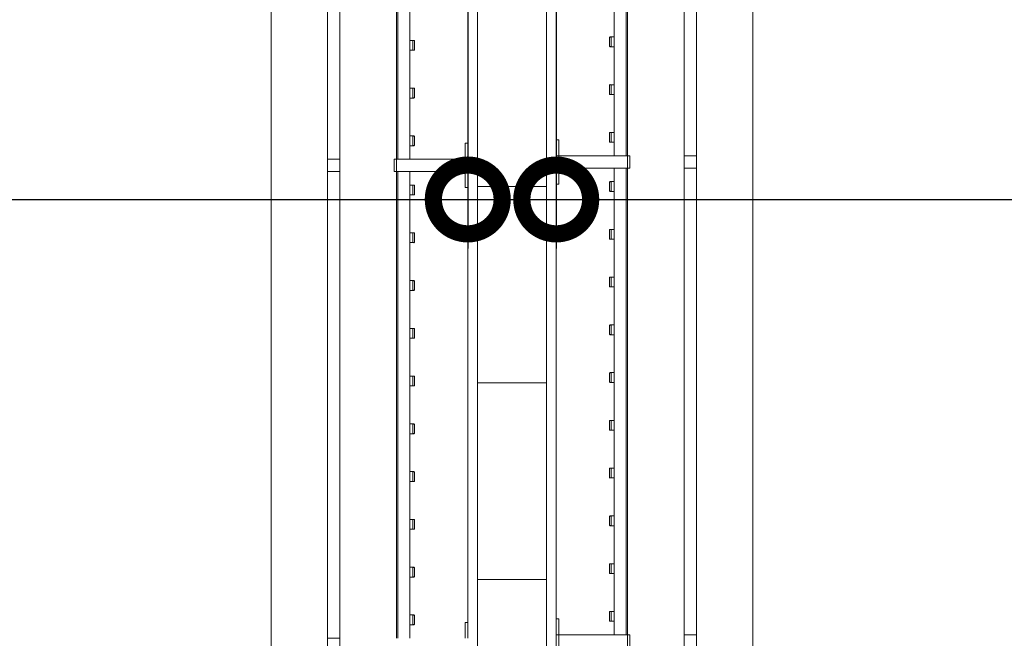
# Model space of a CAD drawing. Header units: millimetres. Extents: x 2016 to 102618, y -16590 to 68005.
# Tile 204 of 256: x 81498 to 83502, y 22130 to 23390. Entities that reach past the tile are written whole.
import ezdxf

# ---------------------------------------------------------------- set-up
doc = ezdxf.new("R2010")
doc.units = ezdxf.units.MM
for name, color, linetype, lineweight in [('A-ANNO-DIMS', 211, 'Continuous', 9), ('A-WALL', 113, 'Continuous', 13), ('A-WALL-FNSH', 113, 'Continuous', 25), ('A-WALL-PATT', 111, 'Continuous', 25), ('I-FURN', 30, 'Continuous', 13)]:
    doc.layers.add(name, color=color, linetype=linetype, lineweight=lineweight)
doc.styles.add('ISOCPEUR_2', font='isocpeur.ttf', dxfattribs={"height": 180})
doc.dimstyles.new('00_VCS_maatvoering_1_8', dxfattribs={"dimscale": 304.8, "dimtxt": 179.276612, "dimasz": 0.918635, "dimexe": 0.328084, "dimexo": 0.0625, "dimgap": 0.164042, "dimtad": 1, "dimdec": 0, "dimzin": 0, "dimdsep": 46, "dimtxsty": 'ISOCPEUR_2', "dimblk1": 'DOTSMALL', "dimblk2": 'DOTSMALL', "dimsah": 1, "dimcen": 0.09, "dimdle": 0.328084, "dimadec": 0, "dimazin": 0, "dimtfac": 1, "dimtdec": 4, "dimtix": 1, "dimtmove": 0, "dimatfit": 3, "dimfxl": 0.328084, "dimfxlon": 1, "dimtvp": 1, "dimtolj": 1, "dimtzin": 0, "dimarcsym": 2})

# ---------------------------------------------------------------- blocks, each defined once
blk = doc.blocks.new('79_VCS_FU_zitbank_kleedkamers - 79_VCS_FU_zitbank_kleedkamers-V7-00 Begane grond')
at = {"layer": 'I-FURN'}
for p, q in [((2155, 0), (2155, -5.1)), ((2155, -5.1), (2187.5, -5.1)), ((2187.5, -5), (2187.5, 0)), ((2212.5, 0), (2187.5, 0)), ((2187.5, -145), (2187.5, -5)), ((2212.5, -5), (2187.5, -5)), ((2212.5, 0), (2212.5, -5)), ((2212.5, -5), (2212.5, -145)), ((2212.5, -5.1), (2245, -5.1)), ((2245, -5.1), (2245, 0)), ((3130, 0), (3130, -5.1)), ((3130, -5.1), (3162.5, -5.1)), ((1237.5, -117.5), (2187.5, -117.5)), ((1945.6, -110.5), (1945.6, -109.5)), ((1945.6, -110.7), (1945.6, -116.5)), ((1964.6, -108.5), (1946.5, -108.5)), ((1946.6, -111.5), (1964.6, -111.5)), ((1965.6, -109.5), (1965.6, -110.5)), ((1965.6, -116.5), (1965.6, -110.8)), ((2042.8, -110.5), (2042.8, -109.5)), ((2042.8, -110.7), (2042.8, -116.5)), ((2061.8, -108.5), (2043.8, -108.5)), ((2043.8, -111.5), (2061.8, -111.5)), ((2062.8, -109.5), (2062.8, -110.5)), ((2062.8, -116.5), (2062.8, -110.8)), ((2140, -110.5), (2140, -109.5)), ((2140, -110.7), (2140, -116.5)), ((2159, -108.5), (2141, -108.5)), ((2141, -111.5), (2159, -111.5)), ((2160, -109.5), (2160, -110.5)), ((2160, -116.5), (2160, -110.8)), ((2212.5, -117.5), (3162.5, -117.5)), ((2240, -110.5), (2240, -109.5)), ((2240, -110.7), (2240, -116.5)), ((2259, -108.5), (2241, -108.5)), ((2241, -111.5), (2259, -111.5)), ((2260, -109.5), (2260, -110.5)), ((2260, -116.5), (2260, -110.8)), ((2337.2, -110.5), (2337.2, -109.5)), ((2337.2, -110.7), (2337.2, -116.5)), ((2356.3, -108.5), (2338.2, -108.5)), ((2338.2, -111.5), (2356.3, -111.5)), ((2357.2, -109.5), (2357.2, -110.5)), ((2357.2, -116.5), (2357.2, -110.8)), ((2434.4, -110.5), (2434.4, -109.5)), ((2434.4, -110.7), (2434.4, -116.5)), ((2453.5, -108.5), (2435.4, -108.5)), ((2435.4, -111.5), (2453.5, -111.5)), ((2454.4, -109.5), (2454.4, -110.5)), ((2454.4, -116.5), (2454.4, -110.8)), ((2531.7, -110.5), (2531.7, -109.5)), ((2531.7, -110.7), (2531.7, -116.5)), ((2550.7, -108.5), (2532.6, -108.5)), ((2532.7, -111.5), (2550.7, -111.5)), ((2551.7, -109.5), (2551.7, -110.5)), ((2551.7, -116.5), (2551.7, -110.8)), ((2628.9, -110.5), (2628.9, -109.5)), ((2628.9, -110.7), (2628.9, -116.5)), ((2647.9, -108.5), (2629.9, -108.5)), ((2629.9, -111.5), (2647.9, -111.5)), ((2648.9, -109.5), (2648.9, -110.5)), ((2648.9, -116.5), (2648.9, -110.8)), ((2726.1, -110.5), (2726.1, -109.5)), ((2726.1, -110.7), (2726.1, -116.5)), ((2745.1, -108.5), (2727.1, -108.5)), ((2727.1, -111.5), (2745.1, -111.5)), ((2746.1, -109.5), (2746.1, -110.5)), ((2746.1, -116.5), (2746.1, -110.8)), ((2823.3, -110.5), (2823.3, -109.5)), ((2823.3, -110.7), (2823.3, -116.5)), ((2842.4, -108.5), (2824.3, -108.5)), ((2824.3, -111.5), (2842.4, -111.5)), ((2843.3, -109.5), (2843.3, -110.5)), ((2843.3, -116.5), (2843.3, -110.8)), ((2920.6, -110.5), (2920.6, -109.5)), ((2920.6, -110.7), (2920.6, -116.5)), ((2939.6, -108.5), (2921.5, -108.5)), ((2921.6, -111.5), (2939.6, -111.5)), ((2940.6, -109.5), (2940.6, -110.5)), ((2940.6, -116.5), (2940.6, -110.8)), ((3017.8, -110.5), (3017.8, -109.5)), ((3017.8, -110.7), (3017.8, -116.5)), ((3036.8, -108.5), (3018.8, -108.5)), ((3018.8, -111.5), (3036.8, -111.5)), ((3037.8, -109.5), (3037.8, -110.5)), ((3037.8, -116.5), (3037.8, -110.8)), ((3115, -110.5), (3115, -109.5)), ((3115, -110.7), (3115, -116.5)), ((3134, -108.5), (3116, -108.5)), ((3116, -111.5), (3134, -111.5)), ((3135, -109.5), (3135, -110.5)), ((3135, -116.5), (3135, -110.8)), ((2187.5, -142.5), (1237.5, -142.5)), ((2187.5, -145), (1237.5, -145)), ((2187.5, -150), (2187.5, -145)), ((2212.5, -145), (2187.5, -145)), ((2212.5, -145), (2187.5, -145)), ((2212.5, -150), (2187.5, -150)), ((3162.5, -142.5), (2212.5, -142.5)), ((2212.5, -145), (2212.5, -150)), ((3162.5, -145), (2212.5, -145)), ((50, -260), (8250, -260)), ((2187.5, -285.3), (2187.5, -259.8)), ((2212.5, -259.8), (2212.5, -285.3)), ((3162.5, -285.4), (3162.5, -259.8)), ((8250, -285), (50, -285)), ((50, -400), (8250, -400))]:
    blk.add_line(p, q, dxfattribs=at)
at = {"layer": 'I-FURN', "flags": 128}
for points in [[(1945.6, -117.5), (1945.6, -117.4), (1945.6, -117.3), (1945.6, -117.2), (1945.6, -117.1), (1945.6, -117), (1945.6, -117), (1945.6, -116.9), (1945.6, -116.8), (1945.6, -116.7), (1945.6, -116.6), (1945.6, -116.5), (1945.6, -116.4), (1945.6, -116.3), (1945.6, -116.3), (1945.6, -116.2), (1945.6, -116.1), (1945.6, -116), (1945.6, -116), (1945.6, -115.9), (1945.6, -115.8), (1945.6, -115.8), (1945.6, -115.7), (1945.6, -115.7)], [(1965.6, -115.7), (1965.6, -115.7), (1965.6, -115.8), (1965.6, -115.8), (1965.6, -115.9), (1965.6, -116), (1965.6, -116.1), (1965.6, -116.1), (1965.6, -116.2), (1965.6, -116.3), (1965.6, -116.4), (1965.6, -116.4), (1965.6, -116.5), (1965.6, -116.6), (1965.6, -116.7), (1965.6, -116.8), (1965.6, -116.9), (1965.6, -117), (1965.6, -117.1), (1965.6, -117.2), (1965.6, -117.3), (1965.6, -117.4), (1965.6, -117.5)], [(2042.8, -117.5), (2042.8, -117.4), (2042.8, -117.3), (2042.8, -117.2), (2042.8, -117.1), (2042.8, -117), (2042.8, -117), (2042.8, -116.9), (2042.8, -116.8), (2042.8, -116.7), (2042.8, -116.6), (2042.8, -116.5), (2042.8, -116.4), (2042.8, -116.3), (2042.8, -116.3), (2042.8, -116.2), (2042.8, -116.1), (2042.8, -116), (2042.8, -116), (2042.8, -115.9), (2042.8, -115.8), (2042.8, -115.8), (2042.8, -115.7), (2042.8, -115.7)], [(2062.8, -115.7), (2062.8, -115.7), (2062.8, -115.8), (2062.8, -115.8), (2062.8, -115.9), (2062.8, -116), (2062.8, -116.1), (2062.8, -116.1), (2062.8, -116.2), (2062.8, -116.3), (2062.8, -116.4), (2062.8, -116.4), (2062.8, -116.5), (2062.8, -116.6), (2062.8, -116.7), (2062.8, -116.8), (2062.8, -116.9), (2062.8, -117), (2062.8, -117.1), (2062.8, -117.2), (2062.8, -117.3), (2062.8, -117.4), (2062.8, -117.5)], [(2140, -117.5), (2140, -117.4), (2140, -117.3), (2140, -117.2), (2140, -117.1), (2140, -117), (2140, -117), (2140, -116.9), (2140, -116.8), (2140, -116.7), (2140, -116.6), (2140, -116.5), (2140, -116.4), (2140, -116.3), (2140, -116.3), (2140, -116.2), (2140, -116.1), (2140, -116), (2140, -116), (2140, -115.9), (2140, -115.8), (2140, -115.8), (2140, -115.7), (2140, -115.7)], [(2160, -115.7), (2160, -115.7), (2160, -115.8), (2160, -115.8), (2160, -115.9), (2160, -116), (2160, -116.1), (2160, -116.1), (2160, -116.2), (2160, -116.3), (2160, -116.4), (2160, -116.4), (2160, -116.5), (2160, -116.6), (2160, -116.7), (2160, -116.8), (2160, -116.9), (2160, -117), (2160, -117.1), (2160, -117.2), (2160, -117.3), (2160, -117.4), (2160, -117.5)], [(2240, -117.5), (2240, -117.4), (2240, -117.3), (2240, -117.2), (2240, -117.1), (2240, -117), (2240, -117), (2240, -116.9), (2240, -116.8), (2240, -116.7), (2240, -116.6), (2240, -116.5), (2240, -116.4), (2240, -116.3), (2240, -116.3), (2240, -116.2), (2240, -116.1), (2240, -116), (2240, -116), (2240, -115.9), (2240, -115.8), (2240, -115.8), (2240, -115.7), (2240, -115.7)], [(2260, -115.7), (2260, -115.7), (2260, -115.8), (2260, -115.8), (2260, -115.9), (2260, -116), (2260, -116.1), (2260, -116.1), (2260, -116.2), (2260, -116.3), (2260, -116.4), (2260, -116.4), (2260, -116.5), (2260, -116.6), (2260, -116.7), (2260, -116.8), (2260, -116.9), (2260, -117), (2260, -117.1), (2260, -117.2), (2260, -117.3), (2260, -117.4), (2260, -117.5)], [(2337.2, -117.5), (2337.2, -117.4), (2337.2, -117.3), (2337.2, -117.2), (2337.2, -117.1), (2337.2, -117), (2337.2, -117), (2337.2, -116.9), (2337.2, -116.8), (2337.2, -116.7), (2337.2, -116.6), (2337.2, -116.5), (2337.2, -116.4), (2337.2, -116.3), (2337.2, -116.3), (2337.2, -116.2), (2337.2, -116.1), (2337.2, -116), (2337.2, -116), (2337.2, -115.9), (2337.2, -115.8), (2337.2, -115.8), (2337.2, -115.7), (2337.2, -115.7)], [(2357.2, -115.7), (2357.2, -115.7), (2357.2, -115.8), (2357.2, -115.8), (2357.2, -115.9), (2357.2, -116), (2357.2, -116.1), (2357.2, -116.1), (2357.2, -116.2), (2357.2, -116.3), (2357.2, -116.4), (2357.2, -116.4), (2357.2, -116.5), (2357.2, -116.6), (2357.2, -116.7), (2357.2, -116.8), (2357.2, -116.9), (2357.2, -117), (2357.2, -117.1), (2357.2, -117.2), (2357.2, -117.3), (2357.2, -117.4), (2357.2, -117.5)], [(2434.4, -117.5), (2434.4, -117.4), (2434.4, -117.3), (2434.4, -117.2), (2434.4, -117.1), (2434.4, -117), (2434.4, -117), (2434.4, -116.9), (2434.4, -116.8), (2434.4, -116.7), (2434.4, -116.6), (2434.4, -116.5), (2434.4, -116.4), (2434.4, -116.3), (2434.4, -116.3), (2434.4, -116.2), (2434.4, -116.1), (2434.4, -116), (2434.4, -116), (2434.4, -115.9), (2434.4, -115.8), (2434.4, -115.8), (2434.4, -115.7), (2434.4, -115.7)], [(2454.4, -115.7), (2454.4, -115.7), (2454.4, -115.8), (2454.4, -115.8), (2454.4, -115.9), (2454.4, -116), (2454.4, -116.1), (2454.4, -116.1), (2454.4, -116.2), (2454.4, -116.3), (2454.4, -116.4), (2454.4, -116.4), (2454.4, -116.5), (2454.4, -116.6), (2454.4, -116.7), (2454.4, -116.8), (2454.4, -116.9), (2454.4, -117), (2454.4, -117.1), (2454.4, -117.2), (2454.4, -117.3), (2454.4, -117.4), (2454.4, -117.5)], [(2531.7, -117.5), (2531.7, -117.4), (2531.7, -117.3), (2531.7, -117.2), (2531.7, -117.1), (2531.7, -117), (2531.7, -117), (2531.7, -116.9), (2531.7, -116.8), (2531.7, -116.7), (2531.7, -116.6), (2531.7, -116.5), (2531.7, -116.4), (2531.7, -116.3), (2531.7, -116.3), (2531.7, -116.2), (2531.7, -116.1), (2531.7, -116), (2531.7, -116), (2531.7, -115.9), (2531.7, -115.8), (2531.7, -115.8), (2531.7, -115.7), (2531.7, -115.7)], [(2551.7, -115.7), (2551.7, -115.7), (2551.7, -115.8), (2551.7, -115.8), (2551.7, -115.9), (2551.7, -116), (2551.7, -116.1), (2551.7, -116.1), (2551.7, -116.2), (2551.7, -116.3), (2551.7, -116.4), (2551.7, -116.4), (2551.7, -116.5), (2551.7, -116.6), (2551.7, -116.7), (2551.7, -116.8), (2551.7, -116.9), (2551.7, -117), (2551.7, -117.1), (2551.7, -117.2), (2551.7, -117.3), (2551.7, -117.4), (2551.7, -117.5)], [(2628.9, -117.5), (2628.9, -117.4), (2628.9, -117.3), (2628.9, -117.2), (2628.9, -117.1), (2628.9, -117), (2628.9, -117), (2628.9, -116.9), (2628.9, -116.8), (2628.9, -116.7), (2628.9, -116.6), (2628.9, -116.5), (2628.9, -116.4), (2628.9, -116.3), (2628.9, -116.3), (2628.9, -116.2), (2628.9, -116.1), (2628.9, -116), (2628.9, -116), (2628.9, -115.9), (2628.9, -115.8), (2628.9, -115.8), (2628.9, -115.7), (2628.9, -115.7)], [(2648.9, -115.7), (2648.9, -115.7), (2648.9, -115.8), (2648.9, -115.8), (2648.9, -115.9), (2648.9, -116), (2648.9, -116.1), (2648.9, -116.1), (2648.9, -116.2), (2648.9, -116.3), (2648.9, -116.4), (2648.9, -116.4), (2648.9, -116.5), (2648.9, -116.6), (2648.9, -116.7), (2648.9, -116.8), (2648.9, -116.9), (2648.9, -117), (2648.9, -117.1), (2648.9, -117.2), (2648.9, -117.3), (2648.9, -117.4), (2648.9, -117.5)], [(2726.1, -117.5), (2726.1, -117.4), (2726.1, -117.3), (2726.1, -117.2), (2726.1, -117.1), (2726.1, -117), (2726.1, -117), (2726.1, -116.9), (2726.1, -116.8), (2726.1, -116.7), (2726.1, -116.6), (2726.1, -116.5), (2726.1, -116.4), (2726.1, -116.3), (2726.1, -116.3), (2726.1, -116.2), (2726.1, -116.1), (2726.1, -116), (2726.1, -116), (2726.1, -115.9), (2726.1, -115.8), (2726.1, -115.8), (2726.1, -115.7), (2726.1, -115.7)], [(2746.1, -115.7), (2746.1, -115.7), (2746.1, -115.8), (2746.1, -115.8), (2746.1, -115.9), (2746.1, -116), (2746.1, -116.1), (2746.1, -116.1), (2746.1, -116.2), (2746.1, -116.3), (2746.1, -116.4), (2746.1, -116.4), (2746.1, -116.5), (2746.1, -116.6), (2746.1, -116.7), (2746.1, -116.8), (2746.1, -116.9), (2746.1, -117), (2746.1, -117.1), (2746.1, -117.2), (2746.1, -117.3), (2746.1, -117.4), (2746.1, -117.5)], [(2823.3, -117.5), (2823.3, -117.4), (2823.3, -117.3), (2823.3, -117.2), (2823.3, -117.1), (2823.3, -117), (2823.3, -117), (2823.3, -116.9), (2823.3, -116.8), (2823.3, -116.7), (2823.3, -116.6), (2823.3, -116.5), (2823.3, -116.4), (2823.3, -116.3), (2823.3, -116.3), (2823.3, -116.2), (2823.3, -116.1), (2823.3, -116), (2823.3, -116), (2823.3, -115.9), (2823.3, -115.8), (2823.3, -115.8), (2823.3, -115.7), (2823.3, -115.7)], [(2843.3, -115.7), (2843.3, -115.7), (2843.3, -115.8), (2843.3, -115.8), (2843.3, -115.9), (2843.3, -116), (2843.3, -116.1), (2843.3, -116.1), (2843.3, -116.2), (2843.3, -116.3), (2843.3, -116.4), (2843.3, -116.4), (2843.3, -116.5), (2843.3, -116.6), (2843.3, -116.7), (2843.3, -116.8), (2843.3, -116.9), (2843.3, -117), (2843.3, -117.1), (2843.3, -117.2), (2843.3, -117.3), (2843.3, -117.4), (2843.3, -117.5)], [(2920.6, -117.5), (2920.6, -117.4), (2920.6, -117.3), (2920.6, -117.2), (2920.6, -117.1), (2920.6, -117), (2920.6, -117), (2920.6, -116.9), (2920.6, -116.8), (2920.6, -116.7), (2920.6, -116.6), (2920.6, -116.5), (2920.6, -116.4), (2920.6, -116.3), (2920.6, -116.3), (2920.6, -116.2), (2920.6, -116.1), (2920.6, -116), (2920.6, -116), (2920.6, -115.9), (2920.6, -115.8), (2920.6, -115.8), (2920.6, -115.7), (2920.6, -115.7)], [(2940.6, -115.7), (2940.6, -115.7), (2940.6, -115.8), (2940.6, -115.8), (2940.6, -115.9), (2940.6, -116), (2940.6, -116.1), (2940.6, -116.1), (2940.6, -116.2), (2940.6, -116.3), (2940.6, -116.4), (2940.6, -116.4), (2940.6, -116.5), (2940.6, -116.6), (2940.6, -116.7), (2940.6, -116.8), (2940.6, -116.9), (2940.6, -117), (2940.6, -117.1), (2940.6, -117.2), (2940.6, -117.3), (2940.6, -117.4), (2940.6, -117.5)], [(3017.8, -117.5), (3017.8, -117.4), (3017.8, -117.3), (3017.8, -117.2), (3017.8, -117.1), (3017.8, -117), (3017.8, -117), (3017.8, -116.9), (3017.8, -116.8), (3017.8, -116.7), (3017.8, -116.6), (3017.8, -116.5), (3017.8, -116.4), (3017.8, -116.3), (3017.8, -116.3), (3017.8, -116.2), (3017.8, -116.1), (3017.8, -116), (3017.8, -116), (3017.8, -115.9), (3017.8, -115.8), (3017.8, -115.8), (3017.8, -115.7), (3017.8, -115.7)], [(3037.8, -115.7), (3037.8, -115.7), (3037.8, -115.8), (3037.8, -115.8), (3037.8, -115.9), (3037.8, -116), (3037.8, -116.1), (3037.8, -116.1), (3037.8, -116.2), (3037.8, -116.3), (3037.8, -116.4), (3037.8, -116.4), (3037.8, -116.5), (3037.8, -116.6), (3037.8, -116.7), (3037.8, -116.8), (3037.8, -116.9), (3037.8, -117), (3037.8, -117.1), (3037.8, -117.2), (3037.8, -117.3), (3037.8, -117.4), (3037.8, -117.5)], [(3115, -117.5), (3115, -117.4), (3115, -117.3), (3115, -117.2), (3115, -117.1), (3115, -117), (3115, -117), (3115, -116.9), (3115, -116.8), (3115, -116.7), (3115, -116.6), (3115, -116.5), (3115, -116.4), (3115, -116.3), (3115, -116.3), (3115, -116.2), (3115, -116.1), (3115, -116), (3115, -116), (3115, -115.9), (3115, -115.8), (3115, -115.8), (3115, -115.7), (3115, -115.7)], [(3135, -115.7), (3135, -115.7), (3135, -115.8), (3135, -115.8), (3135, -115.9), (3135, -116), (3135, -116.1), (3135, -116.1), (3135, -116.2), (3135, -116.3), (3135, -116.4), (3135, -116.4), (3135, -116.5), (3135, -116.6), (3135, -116.7), (3135, -116.8), (3135, -116.9), (3135, -117), (3135, -117.1), (3135, -117.2), (3135, -117.3), (3135, -117.4), (3135, -117.5)]]:
    blk.add_lwpolyline(points, dxfattribs=at)
at = {"layer": 'I-FURN'}
for centre, radius, start, end in [((1946.5, -109.5), 0.978, 90, 180), ((1946.6, -110.5), 1, 180, 270), ((1964.6, -109.5), 0.966, 0, 90), ((1964.6, -110.5), 0.962, 270, 360), ((2043.8, -109.5), 0.978, 90, 180), ((2043.8, -110.5), 1, 180, 270), ((2061.8, -109.5), 0.966, 0, 90), ((2061.8, -110.5), 0.962, 270, 360), ((2141, -109.5), 0.978, 90, 180), ((2141, -110.5), 1, 180, 270), ((2159, -109.5), 0.966, 0, 90), ((2159, -110.5), 0.962, 270, 360), ((2241, -109.5), 0.978, 90, 180), ((2241, -110.5), 1, 180, 270), ((2259, -109.5), 0.966, 0, 90), ((2259, -110.5), 0.962, 270, 360), ((2338.2, -109.5), 0.978, 90, 180), ((2338.2, -110.5), 1, 180, 270), ((2356.3, -109.5), 0.966, 0, 90), ((2356.3, -110.5), 0.962, 270, 360), ((2435.4, -109.5), 0.978, 90, 180), ((2435.4, -110.5), 1, 180, 270), ((2453.5, -109.5), 0.966, 0, 90), ((2453.5, -110.5), 0.962, 270, 360), ((2532.6, -109.5), 0.978, 90, 180), ((2532.7, -110.5), 1, 180, 270), ((2550.7, -109.5), 0.966, 0, 90), ((2550.7, -110.5), 0.962, 270, 360), ((2629.9, -109.5), 0.978, 90, 180), ((2629.9, -110.5), 1, 180, 270), ((2647.9, -109.5), 0.966, 0, 90), ((2647.9, -110.5), 0.962, 270, 360), ((2727.1, -109.5), 0.978, 90, 180), ((2727.1, -110.5), 1, 180, 270), ((2745.1, -109.5), 0.966, 0, 90), ((2745.1, -110.5), 0.962, 270, 360), ((2824.3, -109.5), 0.978, 90, 180), ((2824.3, -110.5), 1, 180, 270), ((2842.4, -109.5), 0.966, 0, 90), ((2842.4, -110.5), 0.962, 270, 360), ((2921.5, -109.5), 0.978, 90, 180), ((2921.6, -110.5), 1, 180, 270), ((2939.6, -109.5), 0.966, 0, 90), ((2939.6, -110.5), 0.962, 270, 360), ((3018.8, -109.5), 0.978, 90, 180), ((3018.8, -110.5), 1, 180, 270), ((3036.8, -109.5), 0.966, 0, 90), ((3036.8, -110.5), 0.962, 270, 360), ((3116, -109.5), 0.978, 90, 180), ((3116, -110.5), 1, 180, 270), ((3134, -109.5), 0.966, 0, 90), ((3134, -110.5), 0.962, 270, 360)]:
    blk.add_arc(centre, radius, start, end, dxfattribs=at)
for centre, major_axis, start_param, end_param in [((1946.5, -109.5), (0.978, 0), 1.570796, 3.140513), ((1946.6, -110.5), (1, 0), 3.142593, 4.712389), ((1964.6, -109.5), (-0.966, 0), 3.14271, 4.712389), ((1964.6, -110.5), (0.962, 0), 4.712389, 6.282063), ((2043.8, -109.5), (0.978, 0), 1.570796, 3.140513), ((2043.8, -110.5), (1, 0), 3.142593, 4.712389), ((2061.8, -109.5), (-0.966, 0), 3.14271, 4.712389), ((2061.8, -110.5), (0.962, 0), 4.712389, 6.282063), ((2141, -109.5), (0.978, 0), 1.570796, 3.140513), ((2141, -110.5), (1, 0), 3.142593, 4.712389), ((2159, -109.5), (-0.966, 0), 3.14271, 4.712389), ((2159, -110.5), (0.962, 0), 4.712389, 6.282063), ((2241, -109.5), (0.978, 0), 1.570796, 3.140513), ((2241, -110.5), (1, 0), 3.142593, 4.712389), ((2259, -109.5), (-0.966, 0), 3.14271, 4.712389), ((2259, -110.5), (0.962, 0), 4.712389, 6.282063), ((2338.2, -109.5), (0.978, 0), 1.570796, 3.140513), ((2338.2, -110.5), (1, 0), 3.142593, 4.712389), ((2356.3, -109.5), (0.966, 0), 0.001117, 1.570796), ((2356.3, -110.5), (0.962, 0), 4.712389, 6.282063), ((2435.4, -109.5), (0.978, 0), 1.570796, 3.140513), ((2435.4, -110.5), (1, 0), 3.142593, 4.712389), ((2453.5, -109.5), (-0.966, 0), 3.14271, 4.712389), ((2453.5, -110.5), (0.962, 0), 4.712389, 6.282063), ((2532.6, -109.5), (0.978, 0), 1.570796, 3.140513), ((2532.7, -110.5), (1, 0), 3.142593, 4.712389), ((2550.7, -109.5), (-0.966, 0), 3.14271, 4.712389), ((2550.7, -110.5), (0.962, 0), 4.712389, 6.282063), ((2629.9, -109.5), (0.978, 0), 1.570796, 3.140513), ((2629.9, -110.5), (1, 0), 3.142593, 4.712389), ((2647.9, -109.5), (0.966, 0), 0.001117, 1.570796), ((2647.9, -110.5), (0.962, 0), 4.712389, 6.282063), ((2727.1, -109.5), (0.978, 0), 1.570796, 3.140513), ((2727.1, -110.5), (1, 0), 3.142593, 4.712389), ((2745.1, -109.5), (-0.966, 0), 3.14271, 4.712389), ((2745.1, -110.5), (0.962, 0), 4.712389, 6.282063), ((2824.3, -109.5), (0.978, 0), 1.570796, 3.140513), ((2824.3, -110.5), (1, 0), 3.142593, 4.712389), ((2842.4, -109.5), (-0.966, 0), 3.14271, 4.712389), ((2842.4, -110.5), (0.962, 0), 4.712389, 6.282063), ((2921.5, -109.5), (0.978, 0), 1.570796, 3.140513), ((2921.6, -110.5), (-1, 0), 0.001, 1.570796), ((2939.6, -109.5), (-0.966, 0), 3.14271, 4.712389), ((2939.6, -110.5), (0.962, 0), 4.712389, 6.282063), ((3018.8, -109.5), (0.978, 0), 1.570796, 3.140513), ((3018.8, -110.5), (1, 0), 3.142593, 4.712389), ((3036.8, -109.5), (-0.966, 0), 3.14271, 4.712389), ((3036.8, -110.5), (0.962, 0), 4.712389, 6.282063), ((3116, -109.5), (0.978, 0), 1.570796, 3.140513), ((3116, -110.5), (1, 0), 3.142593, 4.712389), ((3134, -109.5), (-0.966, 0), 3.14271, 4.712389), ((3134, -110.5), (0.962, 0), 4.712389, 6.282063)]:
    blk.add_ellipse(centre, major_axis=major_axis, ratio=0.997927, start_param=start_param, end_param=end_param, dxfattribs=at)
blk = doc.blocks.new('79_VCS_FU_zitbank_kleedkamers - 79_VCS_FU_zitbank_kleedkamers-4609168-00 Begane grond')
at = {"layer": 'I-FURN'}
for p, q in [((5137.5, 0), (5112.5, 0)), ((5137.5, -5), (5112.5, -5)), ((5137.5, 0), (5137.5, -5)), ((5137.5, -5), (5137.5, -145)), ((5137.5, -5.1), (5170, -5.1)), ((5170, -5.1), (5170, 0)), ((6055, 0), (6055, -5.1)), ((6055, -5.1), (6087.5, -5.1)), ((6087.5, -5), (6087.5, 0)), ((6112.5, 0), (6087.5, 0)), ((6087.5, -145), (6087.5, -5)), ((6112.5, -5), (6087.5, -5)), ((6112.5, 0), (6112.5, -5)), ((6112.5, -5), (6112.5, -145)), ((6112.5, -5.1), (6145, -5.1)), ((6145, -5.1), (6145, 0)), ((5137.5, -117.5), (6087.5, -117.5)), ((5165, -110.5), (5165, -109.5)), ((5165, -110.7), (5165, -116.5)), ((5184, -108.5), (5166, -108.5)), ((5166, -111.5), (5184, -111.5)), ((5185, -109.5), (5185, -110.5)), ((5185, -116.5), (5185, -110.8)), ((5262.2, -110.5), (5262.2, -109.5)), ((5262.2, -110.7), (5262.2, -116.5)), ((5281.3, -108.5), (5263.2, -108.5)), ((5263.2, -111.5), (5281.3, -111.5)), ((5282.2, -109.5), (5282.2, -110.5)), ((5282.2, -116.5), (5282.2, -110.8)), ((5359.4, -110.5), (5359.4, -109.5)), ((5359.4, -110.7), (5359.4, -116.5)), ((5378.5, -108.5), (5360.4, -108.5)), ((5360.4, -111.5), (5378.5, -111.5)), ((5379.4, -109.5), (5379.4, -110.5)), ((5379.4, -116.5), (5379.4, -110.8)), ((5456.7, -110.5), (5456.7, -109.5)), ((5456.7, -110.7), (5456.7, -116.5)), ((5475.7, -108.5), (5457.6, -108.5)), ((5457.7, -111.5), (5475.7, -111.5)), ((5476.7, -109.5), (5476.7, -110.5)), ((5476.7, -116.5), (5476.7, -110.8)), ((5553.9, -110.5), (5553.9, -109.5)), ((5553.9, -110.7), (5553.9, -116.5)), ((5572.9, -108.5), (5554.9, -108.5)), ((5554.9, -111.5), (5572.9, -111.5)), ((5573.9, -109.5), (5573.9, -110.5)), ((5573.9, -116.5), (5573.9, -110.8)), ((5651.1, -110.5), (5651.1, -109.5)), ((5651.1, -110.7), (5651.1, -116.5)), ((5670.1, -108.5), (5652.1, -108.5)), ((5652.1, -111.5), (5670.1, -111.5)), ((5671.1, -109.5), (5671.1, -110.5)), ((5671.1, -116.5), (5671.1, -110.8)), ((5748.3, -110.5), (5748.3, -109.5)), ((5748.3, -110.7), (5748.3, -116.5)), ((5767.4, -108.5), (5749.3, -108.5)), ((5749.3, -111.5), (5767.4, -111.5)), ((5768.3, -109.5), (5768.3, -110.5)), ((5768.3, -116.5), (5768.3, -110.8)), ((5845.6, -110.5), (5845.6, -109.5)), ((5845.6, -110.7), (5845.6, -116.5)), ((5864.6, -108.5), (5846.5, -108.5)), ((5846.6, -111.5), (5864.6, -111.5)), ((5865.6, -109.5), (5865.6, -110.5)), ((5865.6, -116.5), (5865.6, -110.8)), ((5942.8, -110.5), (5942.8, -109.5)), ((5942.8, -110.7), (5942.8, -116.5)), ((5961.8, -108.5), (5943.8, -108.5)), ((5943.8, -111.5), (5961.8, -111.5)), ((5962.8, -109.5), (5962.8, -110.5)), ((5962.8, -116.5), (5962.8, -110.8)), ((6040, -110.5), (6040, -109.5)), ((6040, -110.7), (6040, -116.5)), ((6059, -108.5), (6041, -108.5)), ((6041, -111.5), (6059, -111.5)), ((6060, -109.5), (6060, -110.5)), ((6060, -116.5), (6060, -110.8)), ((6112.5, -117.5), (7062.5, -117.5)), ((6140, -110.5), (6140, -109.5)), ((6140, -110.7), (6140, -116.5)), ((6159, -108.5), (6141, -108.5)), ((6141, -111.5), (6159, -111.5)), ((6160, -109.5), (6160, -110.5)), ((6160, -116.5), (6160, -110.8)), ((6237.2, -110.5), (6237.2, -109.5)), ((6237.2, -110.7), (6237.2, -116.5)), ((6256.3, -108.5), (6238.2, -108.5)), ((6238.2, -111.5), (6256.3, -111.5)), ((6257.2, -109.5), (6257.2, -110.5)), ((6257.2, -116.5), (6257.2, -110.8)), ((6334.4, -110.5), (6334.4, -109.5)), ((6334.4, -110.7), (6334.4, -116.5)), ((6353.5, -108.5), (6335.4, -108.5)), ((6335.4, -111.5), (6353.5, -111.5)), ((6354.4, -109.5), (6354.4, -110.5)), ((6354.4, -116.5), (6354.4, -110.8)), ((5137.5, -145), (5112.5, -145)), ((5137.5, -145), (5112.5, -145)), ((5137.5, -150), (5112.5, -150)), ((6087.5, -142.5), (5137.5, -142.5)), ((5137.5, -145), (5137.5, -150)), ((6087.5, -145), (5137.5, -145)), ((6087.5, -150), (6087.5, -145)), ((6112.5, -145), (6087.5, -145)), ((6112.5, -145), (6087.5, -145)), ((6112.5, -150), (6087.5, -150)), ((7062.5, -142.5), (6112.5, -142.5)), ((6112.5, -145), (6112.5, -150)), ((7062.5, -145), (6112.5, -145)), ((50, -260), (8250, -260)), ((5137.5, -259.6), (5137.5, -285.2)), ((6087.5, -285.2), (6087.5, -259.7)), ((6112.5, -259.7), (6112.5, -285.2)), ((8250, -285), (50, -285)), ((50, -400), (8250, -400))]:
    blk.add_line(p, q, dxfattribs=at)
at = {"layer": 'I-FURN', "flags": 128}
for points in [[(5165, -117.5), (5165, -117.4), (5165, -117.3), (5165, -117.2), (5165, -117.1), (5165, -117), (5165, -117), (5165, -116.9), (5165, -116.8), (5165, -116.7), (5165, -116.6), (5165, -116.5), (5165, -116.4), (5165, -116.3), (5165, -116.3), (5165, -116.2), (5165, -116.1), (5165, -116), (5165, -116), (5165, -115.9), (5165, -115.8), (5165, -115.8), (5165, -115.7), (5165, -115.7)], [(5185, -115.7), (5185, -115.7), (5185, -115.8), (5185, -115.8), (5185, -115.9), (5185, -116), (5185, -116.1), (5185, -116.1), (5185, -116.2), (5185, -116.3), (5185, -116.4), (5185, -116.4), (5185, -116.5), (5185, -116.6), (5185, -116.7), (5185, -116.8), (5185, -116.9), (5185, -117), (5185, -117.1), (5185, -117.2), (5185, -117.3), (5185, -117.4), (5185, -117.5)], [(5262.2, -117.5), (5262.2, -117.4), (5262.2, -117.3), (5262.2, -117.2), (5262.2, -117.1), (5262.2, -117), (5262.2, -117), (5262.2, -116.9), (5262.2, -116.8), (5262.2, -116.7), (5262.2, -116.6), (5262.2, -116.5), (5262.2, -116.4), (5262.2, -116.3), (5262.2, -116.3), (5262.2, -116.2), (5262.2, -116.1), (5262.2, -116), (5262.2, -116), (5262.2, -115.9), (5262.2, -115.8), (5262.2, -115.8), (5262.2, -115.7), (5262.2, -115.7)], [(5282.2, -115.7), (5282.2, -115.7), (5282.2, -115.8), (5282.2, -115.8), (5282.2, -115.9), (5282.2, -116), (5282.2, -116.1), (5282.2, -116.1), (5282.2, -116.2), (5282.2, -116.3), (5282.2, -116.4), (5282.2, -116.4), (5282.2, -116.5), (5282.2, -116.6), (5282.2, -116.7), (5282.2, -116.8), (5282.2, -116.9), (5282.2, -117), (5282.2, -117.1), (5282.2, -117.2), (5282.2, -117.3), (5282.2, -117.4), (5282.2, -117.5)], [(5359.4, -117.5), (5359.4, -117.4), (5359.4, -117.3), (5359.4, -117.2), (5359.4, -117.1), (5359.4, -117), (5359.4, -117), (5359.4, -116.9), (5359.4, -116.8), (5359.4, -116.7), (5359.4, -116.6), (5359.4, -116.5), (5359.4, -116.4), (5359.4, -116.3), (5359.4, -116.3), (5359.4, -116.2), (5359.4, -116.1), (5359.4, -116), (5359.4, -116), (5359.4, -115.9), (5359.4, -115.8), (5359.4, -115.8), (5359.4, -115.7), (5359.4, -115.7)], [(5379.4, -115.7), (5379.4, -115.7), (5379.4, -115.8), (5379.4, -115.8), (5379.4, -115.9), (5379.4, -116), (5379.4, -116.1), (5379.4, -116.1), (5379.4, -116.2), (5379.4, -116.3), (5379.4, -116.4), (5379.4, -116.4), (5379.4, -116.5), (5379.4, -116.6), (5379.4, -116.7), (5379.4, -116.8), (5379.4, -116.9), (5379.4, -117), (5379.4, -117.1), (5379.4, -117.2), (5379.4, -117.3), (5379.4, -117.4), (5379.4, -117.5)], [(5456.7, -117.5), (5456.7, -117.4), (5456.7, -117.3), (5456.7, -117.2), (5456.7, -117.1), (5456.7, -117), (5456.7, -117), (5456.7, -116.9), (5456.7, -116.8), (5456.7, -116.7), (5456.7, -116.6), (5456.7, -116.5), (5456.7, -116.4), (5456.7, -116.3), (5456.7, -116.3), (5456.7, -116.2), (5456.7, -116.1), (5456.7, -116), (5456.7, -116), (5456.7, -115.9), (5456.7, -115.8), (5456.7, -115.8), (5456.7, -115.7), (5456.7, -115.7)], [(5476.7, -115.7), (5476.7, -115.7), (5476.7, -115.8), (5476.7, -115.8), (5476.7, -115.9), (5476.7, -116), (5476.7, -116.1), (5476.7, -116.1), (5476.7, -116.2), (5476.7, -116.3), (5476.7, -116.4), (5476.7, -116.4), (5476.7, -116.5), (5476.7, -116.6), (5476.7, -116.7), (5476.7, -116.8), (5476.7, -116.9), (5476.7, -117), (5476.7, -117.1), (5476.7, -117.2), (5476.7, -117.3), (5476.7, -117.4), (5476.7, -117.5)], [(5553.9, -117.5), (5553.9, -117.4), (5553.9, -117.3), (5553.9, -117.2), (5553.9, -117.1), (5553.9, -117), (5553.9, -117), (5553.9, -116.9), (5553.9, -116.8), (5553.9, -116.7), (5553.9, -116.6), (5553.9, -116.5), (5553.9, -116.4), (5553.9, -116.3), (5553.9, -116.3), (5553.9, -116.2), (5553.9, -116.1), (5553.9, -116), (5553.9, -116), (5553.9, -115.9), (5553.9, -115.8), (5553.9, -115.8), (5553.9, -115.7), (5553.9, -115.7)], [(5573.9, -115.7), (5573.9, -115.7), (5573.9, -115.8), (5573.9, -115.8), (5573.9, -115.9), (5573.9, -116), (5573.9, -116.1), (5573.9, -116.1), (5573.9, -116.2), (5573.9, -116.3), (5573.9, -116.4), (5573.9, -116.4), (5573.9, -116.5), (5573.9, -116.6), (5573.9, -116.7), (5573.9, -116.8), (5573.9, -116.9), (5573.9, -117), (5573.9, -117.1), (5573.9, -117.2), (5573.9, -117.3), (5573.9, -117.4), (5573.9, -117.5)], [(5651.1, -117.5), (5651.1, -117.4), (5651.1, -117.3), (5651.1, -117.2), (5651.1, -117.1), (5651.1, -117), (5651.1, -117), (5651.1, -116.9), (5651.1, -116.8), (5651.1, -116.7), (5651.1, -116.6), (5651.1, -116.5), (5651.1, -116.4), (5651.1, -116.3), (5651.1, -116.3), (5651.1, -116.2), (5651.1, -116.1), (5651.1, -116), (5651.1, -116), (5651.1, -115.9), (5651.1, -115.8), (5651.1, -115.8), (5651.1, -115.7), (5651.1, -115.7)], [(5671.1, -115.7), (5671.1, -115.7), (5671.1, -115.8), (5671.1, -115.8), (5671.1, -115.9), (5671.1, -116), (5671.1, -116.1), (5671.1, -116.1), (5671.1, -116.2), (5671.1, -116.3), (5671.1, -116.4), (5671.1, -116.4), (5671.1, -116.5), (5671.1, -116.6), (5671.1, -116.7), (5671.1, -116.8), (5671.1, -116.9), (5671.1, -117), (5671.1, -117.1), (5671.1, -117.2), (5671.1, -117.3), (5671.1, -117.4), (5671.1, -117.5)], [(5748.3, -117.5), (5748.3, -117.4), (5748.3, -117.3), (5748.3, -117.2), (5748.3, -117.1), (5748.3, -117), (5748.3, -117), (5748.3, -116.9), (5748.3, -116.8), (5748.3, -116.7), (5748.3, -116.6), (5748.3, -116.5), (5748.3, -116.4), (5748.3, -116.3), (5748.3, -116.3), (5748.3, -116.2), (5748.3, -116.1), (5748.3, -116), (5748.3, -116), (5748.3, -115.9), (5748.3, -115.8), (5748.3, -115.8), (5748.3, -115.7), (5748.3, -115.7)], [(5768.3, -115.7), (5768.3, -115.7), (5768.3, -115.8), (5768.3, -115.8), (5768.3, -115.9), (5768.3, -116), (5768.3, -116.1), (5768.3, -116.1), (5768.3, -116.2), (5768.3, -116.3), (5768.3, -116.4), (5768.3, -116.4), (5768.3, -116.5), (5768.3, -116.6), (5768.3, -116.7), (5768.3, -116.8), (5768.3, -116.9), (5768.3, -117), (5768.3, -117.1), (5768.3, -117.2), (5768.3, -117.3), (5768.3, -117.4), (5768.3, -117.5)], [(5845.6, -117.5), (5845.6, -117.4), (5845.6, -117.3), (5845.6, -117.2), (5845.6, -117.1), (5845.6, -117), (5845.6, -117), (5845.6, -116.9), (5845.6, -116.8), (5845.6, -116.7), (5845.6, -116.6), (5845.6, -116.5), (5845.6, -116.4), (5845.6, -116.3), (5845.6, -116.3), (5845.6, -116.2), (5845.6, -116.1), (5845.6, -116), (5845.6, -116), (5845.6, -115.9), (5845.6, -115.8), (5845.6, -115.8), (5845.6, -115.7), (5845.6, -115.7)], [(5865.6, -115.7), (5865.6, -115.7), (5865.6, -115.8), (5865.6, -115.8), (5865.6, -115.9), (5865.6, -116), (5865.6, -116.1), (5865.6, -116.1), (5865.6, -116.2), (5865.6, -116.3), (5865.6, -116.4), (5865.6, -116.4), (5865.6, -116.5), (5865.6, -116.6), (5865.6, -116.7), (5865.6, -116.8), (5865.6, -116.9), (5865.6, -117), (5865.6, -117.1), (5865.6, -117.2), (5865.6, -117.3), (5865.6, -117.4), (5865.6, -117.5)], [(5942.8, -117.5), (5942.8, -117.4), (5942.8, -117.3), (5942.8, -117.2), (5942.8, -117.1), (5942.8, -117), (5942.8, -117), (5942.8, -116.9), (5942.8, -116.8), (5942.8, -116.7), (5942.8, -116.6), (5942.8, -116.5), (5942.8, -116.4), (5942.8, -116.3), (5942.8, -116.3), (5942.8, -116.2), (5942.8, -116.1), (5942.8, -116), (5942.8, -116), (5942.8, -115.9), (5942.8, -115.8), (5942.8, -115.8), (5942.8, -115.7), (5942.8, -115.7)], [(5962.8, -115.7), (5962.8, -115.7), (5962.8, -115.8), (5962.8, -115.8), (5962.8, -115.9), (5962.8, -116), (5962.8, -116.1), (5962.8, -116.1), (5962.8, -116.2), (5962.8, -116.3), (5962.8, -116.4), (5962.8, -116.4), (5962.8, -116.5), (5962.8, -116.6), (5962.8, -116.7), (5962.8, -116.8), (5962.8, -116.9), (5962.8, -117), (5962.8, -117.1), (5962.8, -117.2), (5962.8, -117.3), (5962.8, -117.4), (5962.8, -117.5)], [(6040, -117.5), (6040, -117.4), (6040, -117.3), (6040, -117.2), (6040, -117.1), (6040, -117), (6040, -117), (6040, -116.9), (6040, -116.8), (6040, -116.7), (6040, -116.6), (6040, -116.5), (6040, -116.4), (6040, -116.3), (6040, -116.3), (6040, -116.2), (6040, -116.1), (6040, -116), (6040, -116), (6040, -115.9), (6040, -115.8), (6040, -115.8), (6040, -115.7), (6040, -115.7)], [(6060, -115.7), (6060, -115.7), (6060, -115.8), (6060, -115.8), (6060, -115.9), (6060, -116), (6060, -116.1), (6060, -116.1), (6060, -116.2), (6060, -116.3), (6060, -116.4), (6060, -116.4), (6060, -116.5), (6060, -116.6), (6060, -116.7), (6060, -116.8), (6060, -116.9), (6060, -117), (6060, -117.1), (6060, -117.2), (6060, -117.3), (6060, -117.4), (6060, -117.5)], [(6140, -117.5), (6140, -117.4), (6140, -117.3), (6140, -117.2), (6140, -117.1), (6140, -117), (6140, -117), (6140, -116.9), (6140, -116.8), (6140, -116.7), (6140, -116.6), (6140, -116.5), (6140, -116.4), (6140, -116.3), (6140, -116.3), (6140, -116.2), (6140, -116.1), (6140, -116), (6140, -116), (6140, -115.9), (6140, -115.8), (6140, -115.8), (6140, -115.7), (6140, -115.7)], [(6160, -115.7), (6160, -115.7), (6160, -115.8), (6160, -115.8), (6160, -115.9), (6160, -116), (6160, -116.1), (6160, -116.1), (6160, -116.2), (6160, -116.3), (6160, -116.4), (6160, -116.4), (6160, -116.5), (6160, -116.6), (6160, -116.7), (6160, -116.8), (6160, -116.9), (6160, -117), (6160, -117.1), (6160, -117.2), (6160, -117.3), (6160, -117.4), (6160, -117.5)], [(6237.2, -117.5), (6237.2, -117.4), (6237.2, -117.3), (6237.2, -117.2), (6237.2, -117.1), (6237.2, -117), (6237.2, -117), (6237.2, -116.9), (6237.2, -116.8), (6237.2, -116.7), (6237.2, -116.6), (6237.2, -116.5), (6237.2, -116.4), (6237.2, -116.3), (6237.2, -116.3), (6237.2, -116.2), (6237.2, -116.1), (6237.2, -116), (6237.2, -116), (6237.2, -115.9), (6237.2, -115.8), (6237.2, -115.8), (6237.2, -115.7), (6237.2, -115.7)], [(6257.2, -115.7), (6257.2, -115.7), (6257.2, -115.8), (6257.2, -115.8), (6257.2, -115.9), (6257.2, -116), (6257.2, -116.1), (6257.2, -116.1), (6257.2, -116.2), (6257.2, -116.3), (6257.2, -116.4), (6257.2, -116.4), (6257.2, -116.5), (6257.2, -116.6), (6257.2, -116.7), (6257.2, -116.8), (6257.2, -116.9), (6257.2, -117), (6257.2, -117.1), (6257.2, -117.2), (6257.2, -117.3), (6257.2, -117.4), (6257.2, -117.5)], [(6334.4, -117.5), (6334.4, -117.4), (6334.4, -117.3), (6334.4, -117.2), (6334.4, -117.1), (6334.4, -117), (6334.4, -117), (6334.4, -116.9), (6334.4, -116.8), (6334.4, -116.7), (6334.4, -116.6), (6334.4, -116.5), (6334.4, -116.4), (6334.4, -116.3), (6334.4, -116.3), (6334.4, -116.2), (6334.4, -116.1), (6334.4, -116), (6334.4, -116), (6334.4, -115.9), (6334.4, -115.8), (6334.4, -115.8), (6334.4, -115.7), (6334.4, -115.7)], [(6354.4, -115.7), (6354.4, -115.7), (6354.4, -115.8), (6354.4, -115.8), (6354.4, -115.9), (6354.4, -116), (6354.4, -116.1), (6354.4, -116.1), (6354.4, -116.2), (6354.4, -116.3), (6354.4, -116.4), (6354.4, -116.4), (6354.4, -116.5), (6354.4, -116.6), (6354.4, -116.7), (6354.4, -116.8), (6354.4, -116.9), (6354.4, -117), (6354.4, -117.1), (6354.4, -117.2), (6354.4, -117.3), (6354.4, -117.4), (6354.4, -117.5)]]:
    blk.add_lwpolyline(points, dxfattribs=at)
at = {"layer": 'I-FURN'}
for centre, radius, start, end in [((5166, -109.5), 0.978, 90, 180), ((5166, -110.5), 1, 180, 270), ((5184, -109.5), 0.966, 0, 90), ((5184, -110.5), 0.962, 270, 360), ((5263.2, -109.5), 0.978, 90, 180), ((5263.2, -110.5), 1, 180, 270), ((5281.3, -109.5), 0.966, 0, 90), ((5281.3, -110.5), 0.962, 270, 360), ((5360.4, -109.5), 0.978, 90, 180), ((5360.4, -110.5), 1, 180, 270), ((5378.5, -109.5), 0.966, 0, 90), ((5378.5, -110.5), 0.962, 270, 360), ((5457.6, -109.5), 0.978, 90, 180), ((5457.7, -110.5), 1, 180, 270), ((5475.7, -109.5), 0.966, 0, 90), ((5475.7, -110.5), 0.962, 270, 360), ((5554.9, -109.5), 0.978, 90, 180), ((5554.9, -110.5), 1, 180, 270), ((5572.9, -109.5), 0.966, 0, 90), ((5572.9, -110.5), 0.962, 270, 360), ((5652.1, -109.5), 0.978, 90, 180), ((5652.1, -110.5), 1, 180, 270), ((5670.1, -109.5), 0.966, 0, 90), ((5670.1, -110.5), 0.962, 270, 360), ((5749.3, -109.5), 0.978, 90, 180), ((5749.3, -110.5), 1, 180, 270), ((5767.4, -109.5), 0.966, 0, 90), ((5767.4, -110.5), 0.962, 270, 360), ((5846.5, -109.5), 0.978, 90, 180), ((5846.6, -110.5), 1, 180, 270), ((5864.6, -109.5), 0.966, 0, 90), ((5864.6, -110.5), 0.962, 270, 360), ((5943.8, -109.5), 0.978, 90, 180), ((5943.8, -110.5), 1, 180, 270), ((5961.8, -109.5), 0.966, 0, 90), ((5961.8, -110.5), 0.962, 270, 360), ((6041, -109.5), 0.978, 90, 180), ((6041, -110.5), 1, 180, 270), ((6059, -109.5), 0.966, 0, 90), ((6059, -110.5), 0.962, 270, 360), ((6141, -109.5), 0.978, 90, 180), ((6141, -110.5), 1, 180, 270), ((6159, -109.5), 0.966, 0, 90), ((6159, -110.5), 0.962, 270, 360), ((6238.2, -109.5), 0.978, 90, 180), ((6238.2, -110.5), 1, 180, 270), ((6256.3, -109.5), 0.966, 0, 90), ((6256.3, -110.5), 0.962, 270, 360), ((6335.4, -109.5), 0.978, 90, 180), ((6335.4, -110.5), 1, 180, 270), ((6353.5, -109.5), 0.966, 0, 90), ((6353.5, -110.5), 0.962, 270, 360)]:
    blk.add_arc(centre, radius, start, end, dxfattribs=at)
for centre, major_axis, start_param, end_param in [((5166, -109.5), (0.978, 0), 1.570796, 3.140513), ((5166, -110.5), (1, 0), 3.142593, 4.712389), ((5184, -109.5), (0.966, 0), 0.001117, 1.570796), ((5184, -110.5), (0.962, 0), 4.712389, 6.282063), ((5263.2, -109.5), (0.978, 0), 1.570796, 3.140513), ((5263.2, -110.5), (-1, 0), 0.001, 1.570796), ((5281.3, -109.5), (0.966, 0), 0.001117, 1.570796), ((5281.3, -110.5), (0.962, 0), 4.712389, 6.282063), ((5360.4, -109.5), (0.978, 0), 1.570796, 3.140513), ((5360.4, -110.5), (-1, 0), 0.001, 1.570796), ((5378.5, -109.5), (0.966, 0), 0.001117, 1.570796), ((5378.5, -110.5), (0.962, 0), 4.712389, 6.282063), ((5457.6, -109.5), (0.978, 0), 1.570796, 3.140513), ((5457.7, -110.5), (-1, 0), 0.001, 1.570796), ((5475.7, -109.5), (0.966, 0), 0.001117, 1.570796), ((5475.7, -110.5), (0.962, 0), 4.712389, 6.282063), ((5554.9, -109.5), (0.978, 0), 1.570796, 3.140513), ((5554.9, -110.5), (1, 0), 3.142593, 4.712389), ((5572.9, -109.5), (0.966, 0), 0.001117, 1.570796), ((5572.9, -110.5), (0.962, 0), 4.712389, 6.282063), ((5652.1, -109.5), (0.978, 0), 1.570796, 3.140513), ((5652.1, -110.5), (1, 0), 3.142593, 4.712389), ((5670.1, -109.5), (0.966, 0), 0.001117, 1.570796), ((5670.1, -110.5), (0.962, 0), 4.712389, 6.282063), ((5749.3, -109.5), (0.978, 0), 1.570796, 3.140513), ((5749.3, -110.5), (-1, 0), 0.001, 1.570796), ((5767.4, -109.5), (0.966, 0), 0.001117, 1.570796), ((5767.4, -110.5), (0.962, 0), 4.712389, 6.282063), ((5846.5, -109.5), (0.978, 0), 1.570796, 3.140513), ((5846.6, -110.5), (-1, 0), 0.001, 1.570796), ((5864.6, -109.5), (0.966, 0), 0.001117, 1.570796), ((5864.6, -110.5), (0.962, 0), 4.712389, 6.282063), ((5943.8, -109.5), (0.978, 0), 1.570796, 3.140513), ((5943.8, -110.5), (-1, 0), 0.001, 1.570796), ((5961.8, -109.5), (-0.966, 0), 3.14271, 4.712389), ((5961.8, -110.5), (0.962, 0), 4.712389, 6.282063), ((6041, -109.5), (0.978, 0), 1.570796, 3.140513), ((6041, -110.5), (-1, 0), 0.001, 1.570796), ((6059, -109.5), (0.966, 0), 0.001117, 1.570796), ((6059, -110.5), (0.962, 0), 4.712389, 6.282063), ((6141, -109.5), (0.978, 0), 1.570796, 3.140513), ((6141, -110.5), (-1, 0), 0.001, 1.570796), ((6159, -109.5), (0.966, 0), 0.001117, 1.570796), ((6159, -110.5), (0.962, 0), 4.712389, 6.282063), ((6238.2, -109.5), (0.978, 0), 1.570796, 3.140513), ((6238.2, -110.5), (1, 0), 3.142593, 4.712389), ((6256.3, -109.5), (0.966, 0), 0.001117, 1.570796), ((6256.3, -110.5), (0.962, 0), 4.712389, 6.282063), ((6335.4, -109.5), (0.978, 0), 1.570796, 3.140513), ((6335.4, -110.5), (-1, 0), 0.001, 1.570796), ((6353.5, -109.5), (0.966, 0), 0.001117, 1.570796), ((6353.5, -110.5), (0.962, 0), 4.712389, 6.282063)]:
    blk.add_ellipse(centre, major_axis=major_axis, ratio=0.997927, start_param=start_param, end_param=end_param, dxfattribs=at)
blk = doc.blocks.new('_DotSmall')
at = {"color": 0, "linetype": 'ByBlock', "const_width": 0.5}
blk.add_lwpolyline([(-0.0625, 0, 1), (0.0625, 0, 1)], format="xyb", close=True, dxfattribs=at)

msp = doc.modelspace()

# ---------------------------------------------------------------- hatches: boundary and pattern name
at = {"layer": 'A-WALL-PATT', "lineweight": 5}
h = msp.add_hatch(dxfattribs=at)
h.set_pattern_fill('FP_22', color=256, angle=-90, style=0, pattern_type=2)
h.set_pattern_definition([(1e-13, (82410, 21050), (-8e-13, 400), [])])
h.paths.add_polyline_path([(82517.9, 16560), (82570, 16560), (82570, 25540), (82430, 25540), (82430, 16560)], flags=0)

# ---------------------------------------------------------------- linework, layer by layer
at = {"layer": 'A-WALL', "color": 250, "lineweight": 18}
for p, q in [((82430, 25540), (82430, 16560)), ((82570, 25540), (82570, 16560))]:
    msp.add_line(p, q, dxfattribs=at)
at = {"layer": 'A-WALL-FNSH', "color": 7, "lineweight": 13}
for p, q in [((82590, 23112.5), (82590, 24062.5)), ((82410, 24055.4), (82410, 23105.4)), ((82410, 23080.4), (82410, 22130.4)), ((82590, 22137.5), (82590, 23087.5))]:
    msp.add_line(p, q, dxfattribs=at)

# ---------------------------------------------------------------- block references
at = {"layer": 'I-FURN'}
for name, p, rotation in [('79_VCS_FU_zitbank_kleedkamers - 79_VCS_FU_zitbank_kleedkamers-V7-00 Begane grond', (82410, 25292.9), 269.9999999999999), ('79_VCS_FU_zitbank_kleedkamers - 79_VCS_FU_zitbank_kleedkamers-4609168-00 Begane grond', (82590, 17000), 90)]:
    msp.add_blockref(name, p, dxfattribs=dict(at, rotation=rotation))

# ---------------------------------------------------------------- dimensions: what is measured, and where the dimension line sits
at = {"layer": 'A-ANNO-DIMS'}
for base, p1, p2, override in [((82410, 23023.6), (79590, 23123.6), (82410, 23123.6), {"dimpost": '<>', "dimfxl": 2820}), ((82590, 23023.6), (82410, 23123.6), (82590, 23123.6), {"dimpost": '<>', "dimfxl": 180}), ((85410, 23023.6), (82590, 23123.6), (85410, 23123.6), {"dimpost": '<>', "dimfxl": 2820})]:
    msp.add_linear_dim(base=base, p1=p1, p2=p2, dimstyle='00_VCS_maatvoering_1_8', override=override, dxfattribs=at).render()

doc.saveas('drawing.dxf')
